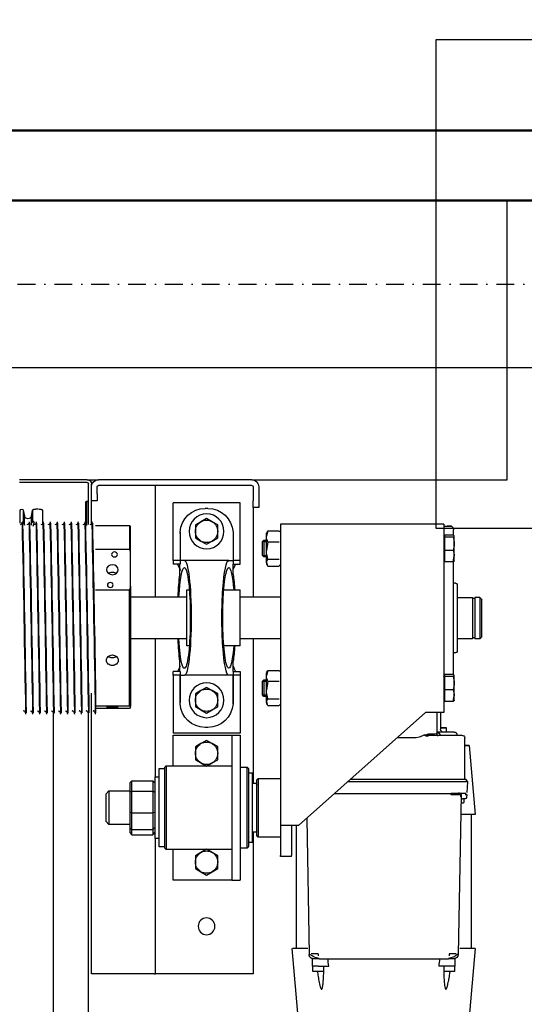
# Model space of a CAD drawing. Header units: centimetres. Extents: x 0 to 55409, y -2708 to 14680.
# Tile 191 of 215: x 52025 to 52062, y 5719 to 5790. Entities that reach past the tile are written whole.
import ezdxf

# ---------------------------------------------------------------- set-up
doc = ezdxf.new("R2010")
doc.units = ezdxf.units.CM
doc.header["$LTSCALE"] = 0.01
doc.linetypes.add('Ciągłe', pattern=[0])
doc.linetypes.add('DASHDOT2', pattern=[12.7, 6.35, -3.175, 0, -3.175])
for name, color, linetype in [('A-Grid', 191, 'DASHDOT2'), ('A-konstrukcja', 7, 'Continuous'), ('CKSCIANY_WIDOK', 7, 'Ciągłe'), ('CKWYMIAR', 3, 'Continuous')]:
    doc.layers.add(name, color=color, linetype=linetype)
doc.layers.add('CKPOM_POWIERZ', color=1, linetype='Continuous', plot=False)
doc.layers.add('CKSCIANY_PRZEKR', color=6, linetype='Continuous', lineweight=50)
doc.styles.get("Standard").update_dxf_attribs({"font": 'ic-simplex.shx', "width": 0.8})
doc.dimstyles.new('Kopia2 CADKON cm', dxfattribs={"dimscale": 5, "dimtxt": 3, "dimasz": 2.5, "dimexe": 1.8, "dimexo": 5, "dimgap": 0.6, "dimtad": 1, "dimrnd": 0.5, "dimtxsty": 'Standard', "dimblk1": 'OBLIQUE', "dimblk2": 'OBLIQUE', "dimsah": 1, "dimcen": 2.5, "dimadec": 1, "dimazin": 2, "dimtfac": 1, "dimtix": 1, "dimtmove": 2, "dimatfit": 3, "dimldrblk": 'OPEN30', "dimfxl": 2, "dimfxlon": 1, "dimtfill": 1, "dimtolj": 1, "dimarcsym": 0})

# ---------------------------------------------------------------- blocks, each defined once
blk = doc.blocks.new('A$7E8814A102C37C')
at = {"layer": 'A-Grid', "ltscale": 20}
blk.add_line((-367, -417), (3350, -417), dxfattribs=at)
blk = doc.blocks.new('A$7E8814B27261F1')
at = {"color": 7, "linetype": 'Continuous'}
for p, q in [((0, 0), (0, 375)), ((200, 301), (200, 349.66)), ((202, 301), (202, 349.66)), ((221, 348), (221, 347.81)), ((221.8, 346.83), (226.02, 345.95)), ((221.8, 346.83), (229.79, 346.83)), ((229.95, 349), (222, 349)), ((232.64, 345.95), (226.02, 345.95)), ((229.79, 346.83), (232.64, 345.95)), ((231.1, 349), (229.95, 349)), ((231.1, 347.69), (230.73, 347.81)), ((231, 347.71), (231, 347.3)), ((221, 339.19), (221, 338)), ((226.02, 341.05), (221.8, 340.17)), ((222.39, 340), (222.1, 340)), ((229.32, 340), (222.39, 340)), ((232.64, 341.05), (226.02, 341.05)), ((230.85, 340.49), (229.28, 340)), ((230.16, 339), (233.52, 340.07)), ((231, 342.71), (231, 342.3)), ((367, 344.8), (367, 345.21)), ((367, 339.8), (367, 340.21)), ((222.23, 333), (222.39, 333)), ((222.39, 333), (231.33, 333)), ((231, 337.71), (231, 337.3)), ((231, 332.71), (231, 332.3)), ((367, 334.8), (367, 335.22)), ((231, 327.72), (231, 327.3)), ((366.58, 325.5), (636.73, 325.5)), ((367, 329.8), (367, 330.22)), ((367, 324.8), (367, 325.22)), ((231, 322.72), (231, 322.3)), ((231, 317.72), (231, 317.3)), ((367, 319.8), (367, 320.22)), ((231, 312.72), (231, 312.3)), ((367, 314.8), (367, 315.22)), ((231, 307.72), (231, 307.31)), ((367, 309.8), (367, 310.22)), ((367, 304.8), (367, 305.22)), ((200, 301), (200, 293)), ((232.13, 300), (203, 300)), ((204, 298), (203, 298)), ((203, 298), (203, 297.58)), ((204, 298), (204, 297.9)), ((210, 298), (205, 298)), ((215, 298), (210, 298)), ((215, 294), (215, 298)), ((231.46, 298), (215, 298)), ((215.8, 302), (215.3, 301.5)), ((215.3, 301.5), (215.7, 301.5)), ((215.3, 301.5), (215.3, 300)), ((216.2, 302), (215.7, 301.5)), ((215.7, 301.5), (232.7, 301.5)), ((215.7, 301.5), (215.7, 300)), ((216.2, 302), (215.8, 302)), ((232.2, 302), (216.2, 302)), ((231, 302.72), (231, 302.31)), ((231, 297.72), (231, 297.31)), ((554, 298), (353, 298)), ((367, 299.81), (367, 300.22)), ((636.73, 300), (367, 300)), ((554, 293), (554, 298)), ((200, 183), (200, 293)), ((204, 183), (204, 293)), ((210, 294), (205, 294)), ((210, 294), (215, 294)), ((232.75, 295), (232.75, 285.82)), ((250.04, 270.75), (250.04, 295)), ((278.85, 295), (278.85, 270.75)), ((354.75, 295), (367, 295)), ((362.13, 270.75), (362.13, 295)), ((363.73, 295), (363.73, 270.75)), ((367, 295), (367, 295.22)), ((554, 253), (554, 293)), ((425, 287.5), (423, 285.5)), ((423, 285.5), (447, 285.5)), ((423, 285.5), (423, 270.5)), ((445, 287.5), (425, 287.5)), ((447, 285.5), (445, 287.5)), ((447, 270.5), (447, 285.5)), ((232.75, 280.15), (232.75, 270.75)), ((232.75, 270.75), (250.04, 270.75)), ((232.75, 270.75), (233.5, 270)), ((252.71, 270), (233.5, 270)), ((276.18, 270), (252.71, 270)), ((276.18, 270), (362.28, 270)), ((362.13, 270.75), (278.85, 270.75)), ((284, 270), (284, 229.6)), ((314, 229.6), (314, 270)), ((363.58, 270), (362.28, 270)), ((415.65, 269), (417.25, 270.5)), ((415.65, 269), (415.65, 254)), ((423.11, 269), (415.65, 269)), ((417.25, 270.5), (424.06, 270.5)), ((423.11, 269), (424.06, 270.5)), ((423.11, 269), (423.11, 254)), ((438.69, 269), (423.11, 269)), ((424.06, 270.5), (438.43, 270.5)), ((438.43, 270.5), (449.39, 270.5)), ((438.69, 269), (438.43, 270.5)), ((438.69, 269), (438.69, 254)), ((450.71, 269), (438.69, 269)), ((449.39, 270.5), (452.75, 270.5)), ((449.39, 270.5), (450.71, 269)), ((450.71, 269), (450.71, 254)), ((454.35, 269), (450.71, 269)), ((452.75, 270.5), (454.35, 269)), ((454.35, 269), (454.35, 254)), ((284, 252), (204, 252)), ((413, 252), (314, 252)), ((463, 249.5), (407, 249.5)), ((407, 249.5), (407, 245.5)), ((413, 252.5), (457, 252.5)), ((413, 252.5), (413, 249.5)), ((415.65, 254), (423.11, 254)), ((417.25, 252.5), (415.65, 254)), ((423.11, 254), (438.69, 254)), ((424.06, 252.5), (423.11, 254)), ((438.43, 252.5), (438.69, 254)), ((438.69, 254), (450.71, 254)), ((449.39, 252.5), (450.71, 254)), ((450.71, 254), (454.35, 254)), ((454.35, 254), (452.75, 252.5)), ((457, 249.5), (457, 252.5)), ((554, 252), (457, 252)), ((463, 245.5), (463, 249.5)), ((554, 253), (554, 252)), ((554, 247), (554, 252)), ((554, 187), (554, 247)), ((406, 245.5), (405, 244.5)), ((405, 244.5), (465, 244.5)), ((405, 244.5), (405, 197.5)), ((464, 245.5), (406, 245.5)), ((465, 244.5), (464, 245.5)), ((465, 197.5), (465, 244.5)), ((257.9, 239.5), (216.5, 239.5)), ((216.5, 191.5), (216.5, 239.5)), ((237.5, 234.47), (257.9, 234.47)), ((238.5, 234.5), (257.9, 234.5)), ((257.9, 234.5), (257.9, 239.5)), ((257.9, 239.5), (260.5, 239.5)), ((257.9, 234.5), (260.5, 234.5)), ((257.9, 231.4), (257.9, 234.47)), ((260.5, 234.5), (260.5, 239.5)), ((268.01, 234.6), (260.5, 234.6)), ((337.5, 234.6), (329.99, 234.6)), ((340.1, 239.5), (337.5, 239.5)), ((337.5, 234.5), (337.5, 239.5)), ((337.5, 234.5), (340.1, 234.5)), ((340.1, 239.5), (381.5, 239.5)), ((340.1, 234.5), (340.1, 239.5)), ((340.1, 234.5), (359.5, 234.5)), ((340.1, 234.47), (340.1, 231.4)), ((360.5, 234.47), (340.1, 234.47)), ((381.5, 191.5), (381.5, 239.5)), ((405, 239.5), (383, 239.5)), ((383, 239.5), (383, 201.5)), ((487, 239.5), (465, 239.5)), ((487, 201.5), (487, 239.5)), ((257.9, 199.6), (257.9, 231.4)), ((319, 229.6), (279, 229.6)), ((279, 229.6), (279, 227.84)), ((319, 227.84), (319, 229.6)), ((340.1, 199.6), (340.1, 231.4)), ((227.76, 215.5), (230.07, 219.5)), ((230.07, 219.5), (232.38, 223.5)), ((232.38, 223.5), (237, 223.5)), ((237, 223.5), (241.62, 223.5)), ((241.62, 223.5), (243.93, 219.5)), ((243.93, 219.5), (246.24, 215.5)), ((348.76, 215.5), (351.07, 219.5)), ((351.07, 219.5), (353.38, 223.5)), ((353.38, 223.5), (358, 223.5)), ((358, 223.5), (362.62, 223.5)), ((362.62, 223.5), (364.93, 219.5)), ((364.93, 219.5), (367.24, 215.5)), ((386.76, 215.5), (389.07, 219.5)), ((389.07, 219.5), (391.38, 223.5)), ((391.38, 223.5), (396, 223.5)), ((396, 223.5), (400.62, 223.5)), ((400.62, 223.5), (402.93, 219.5)), ((402.93, 219.5), (405.24, 215.5)), ((464.76, 215.5), (467.07, 219.5)), ((467.07, 219.5), (469.38, 223.5)), ((469.38, 223.5), (474, 223.5)), ((474, 223.5), (478.62, 223.5)), ((478.62, 223.5), (480.93, 219.5)), ((480.93, 219.5), (483.24, 215.5)), ((220.5, 214.5), (220.5, 216.5)), ((230.07, 211.5), (227.76, 215.5)), ((246.24, 215.5), (243.93, 211.5)), ((351.07, 211.5), (348.76, 215.5)), ((367.24, 215.5), (364.93, 211.5)), ((377.5, 214.5), (377.5, 216.5)), ((389.07, 211.5), (386.76, 215.5)), ((405.24, 215.5), (402.93, 211.5)), ((467.07, 211.5), (464.76, 215.5)), ((483.24, 215.5), (480.93, 211.5)), ((232.38, 207.5), (230.07, 211.5)), ((237, 207.5), (232.38, 207.5)), ((241.62, 207.5), (237, 207.5)), ((243.93, 211.5), (241.62, 207.5)), ((353.38, 207.5), (351.07, 211.5)), ((358, 207.5), (353.38, 207.5)), ((362.62, 207.5), (358, 207.5)), ((364.93, 211.5), (362.62, 207.5)), ((391.38, 207.5), (389.07, 211.5)), ((396, 207.5), (391.38, 207.5)), ((400.62, 207.5), (396, 207.5)), ((402.93, 211.5), (400.62, 207.5)), ((469.38, 207.5), (467.07, 211.5)), ((474, 207.5), (469.38, 207.5)), ((478.62, 207.5), (474, 207.5)), ((480.93, 211.5), (478.62, 207.5)), ((257.9, 199.6), (257.9, 196.53)), ((279, 203.16), (279, 191.5)), ((319, 191.5), (319, 203.16)), ((340.1, 196.53), (340.1, 199.6)), ((383, 201.5), (383, 197.5)), ((487, 197.5), (487, 201.5)), ((257.9, 191.5), (216.5, 191.5)), ((237.5, 196.53), (257.9, 196.53)), ((238.5, 196.5), (257.9, 196.5)), ((257.9, 191.5), (257.9, 196.5)), ((257.9, 196.5), (260.5, 196.5)), ((260.5, 191.5), (257.9, 191.5)), ((260.5, 196.5), (260.5, 191.5)), ((268.01, 196.4), (260.5, 196.4)), ((319, 191.5), (279, 191.5)), ((284, 191.5), (284, 162.5)), ((314, 162.5), (314, 191.5)), ((337.5, 196.4), (329.99, 196.4)), ((337.5, 196.5), (337.5, 191.5)), ((337.5, 196.5), (340.1, 196.5)), ((337.5, 191.5), (340.1, 191.5)), ((360.5, 196.53), (340.1, 196.53)), ((340.1, 191.5), (340.1, 196.5)), ((340.1, 196.5), (359.5, 196.5)), ((340.1, 191.5), (381.5, 191.5)), ((383, 197.5), (397.36, 197.5)), ((383, 197.5), (383, 191.5)), ((383, 191.5), (397.36, 191.5)), ((397.36, 197.5), (472.64, 197.5)), ((397.36, 191.5), (472.64, 191.5)), ((406, 191.5), (406, 186.5)), ((464, 186.5), (464, 191.5)), ((472.64, 197.5), (487, 197.5)), ((472.64, 191.5), (487, 191.5)), ((487, 197.5), (487, 191.5)), ((464, 186.5), (406, 186.5)), ((406, 186.5), (407, 185.5)), ((407, 185.5), (463, 185.5)), ((410, 185.5), (410, 182.5)), ((460, 182.5), (460, 185.5)), ((463, 185.5), (464, 186.5)), ((554, 182), (554, 187)), ((200, 183), (200, 0)), ((205, 182), (215, 182)), ((205, 178), (215, 178)), ((220, 182), (215, 182)), ((215, 178), (220, 178)), ((220, 178), (220, 182)), ((220, 182), (284, 182)), ((314, 182), (417.5, 182)), ((460, 182.5), (410, 182.5)), ((415, 179.5), (414, 178.5)), ((414, 178.5), (456, 178.5)), ((414, 178.5), (414, 162.5)), ((455, 179.5), (415, 179.5)), ((417.5, 182.5), (417.5, 180.5)), ((452.5, 180.5), (452.5, 182.5)), ((452.5, 182), (554, 182)), ((456, 178.5), (455, 179.5)), ((456, 162.5), (456, 178.5)), ((236.67, 171.52), (240.54, 172.5)), ((236.67, 171.52), (236.67, 163.48)), ((240.54, 172.5), (238.26, 172.5)), ((250.71, 172.5), (240.54, 172.5)), ((244.34, 175.5), (243.26, 174.43)), ((243.26, 174.43), (255.26, 174.43)), ((243.26, 174.43), (243.26, 172.5)), ((254.19, 175.5), (244.34, 175.5)), ((244.34, 175.5), (244.34, 172.5)), ((244.41, 171.52), (250.71, 172.5)), ((244.41, 171.52), (244.41, 163.48)), ((259.43, 172.5), (250.71, 172.5)), ((255.26, 174.43), (254.19, 175.5)), ((254.19, 175.5), (254.19, 172.5)), ((255.26, 172.5), (255.26, 174.43)), ((257.01, 171.52), (257.01, 163.48)), ((261.86, 171.52), (257.99, 172.5)), ((261.86, 171.52), (261.86, 163.48)), ((336.67, 171.52), (340.54, 172.5)), ((336.67, 171.52), (336.67, 163.48)), ((340.54, 172.5), (338.26, 172.5)), ((350.71, 172.5), (340.54, 172.5)), ((344.34, 175.5), (343.26, 174.43)), ((343.26, 174.43), (355.26, 174.43)), ((343.26, 174.43), (343.26, 172.5)), ((354.19, 175.5), (344.34, 175.5)), ((344.34, 175.5), (344.34, 172.5)), ((344.41, 171.52), (350.71, 172.5)), ((344.41, 171.52), (344.41, 163.48)), ((359.43, 172.5), (350.71, 172.5)), ((355.26, 174.43), (354.19, 175.5)), ((354.19, 175.5), (354.19, 172.5)), ((355.26, 172.5), (355.26, 174.43)), ((357.01, 171.52), (357.01, 163.48)), ((361.86, 171.52), (357.98, 172.5)), ((361.86, 171.52), (361.86, 163.48)), ((231.83, 162.5), (447.83, 162.5)), ((231.83, 154.5), (231.83, 162.5)), ((447.83, 162.5), (469.28, 162.5)), ((470, 162.5), (469.28, 162.5)), ((470, 154.5), (470, 162.5)), ((231.84, 58.5), (231.84, 149.5)), ((231.87, 58.5), (231.87, 149.5)), ((447.87, 149.5), (366.87, 58.5)), ((447.86, 154.5), (469.28, 154.5)), ((535.81, 151.05), (447.86, 151.05)), ((470, 154.5), (469.28, 154.5)), ((587.81, 149.5), (535.81, 154.05)), ((442.63, 143.61), (540.3, 141.91)), ((539.79, 135.47), (541.26, 135.47)), ((548.45, 139.52), (543.12, 139.52)), ((543.26, 134.91), (543.26, 42.09)), ((552.45, 139.27), (548.46, 139.27)), ((548.46, 135.52), (548.46, 127.9)), ((424.78, 123.57), (424.78, 32.5)), ((416.53, 32.5), (416.53, 114.3)), ((414.78, 32.3), (414.78, 112.33)), ((414.78, 32.5), (414.78, 112.33)), ((384.98, 67.5), (384.98, 78.85)), ((383.02, 57.5), (383.02, 32.5)), ((383.21, 56.72), (383.8, 56.72)), ((231.83, 45.5), (231.83, 53.5)), ((366.86, 50.5), (382.17, 50.5)), ((383.02, 50.28), (380.98, 50.28)), ((231.83, 45.5), (366.83, 45.5)), ((239.66, 38.8), (239.66, 44.9)), ((239.66, 44.9), (241.03, 44.9)), ((241.03, 45.35), (241.03, 45.24)), ((241.03, 38.8), (241.03, 44.9)), ((241.03, 44.9), (250.63, 44.9)), ((250.63, 38.8), (250.63, 44.9)), ((250.63, 44.9), (258.87, 44.9)), ((257.5, 45.24), (257.5, 45.35)), ((258.87, 38.8), (258.87, 44.9)), ((339.66, 38.8), (339.66, 44.9)), ((339.66, 44.9), (341.02, 44.9)), ((341.02, 38.8), (341.02, 44.9)), ((341.02, 44.9), (350.63, 44.9)), ((341.03, 45.35), (341.03, 45.24)), ((350.63, 38.8), (350.63, 44.9)), ((350.63, 44.9), (358.87, 44.9)), ((357.5, 45.24), (357.5, 45.35)), ((358, 44.9), (358, 45.5)), ((358.87, 38.8), (358.87, 44.9)), ((366.85, 47.76), (378.83, 47.76)), ((380.81, 43.61), (377.78, 43.61)), ((380.8, 38.14), (380.81, 46.05)), ((382.91, 48.31), (383.02, 48.31)), ((548.46, 41.48), (548.46, 49.11)), ((233.31, 40), (234.52, 38.79)), ((235.23, 38.5), (235.54, 38.5)), ((235.54, 38.5), (235.84, 38.5)), ((236.2, 38.5), (235.84, 38.5)), ((239.88, 38.5), (236.2, 38.5)), ((241.03, 38.8), (240.34, 38)), ((245.83, 38), (240.34, 38)), ((254.75, 38), (245.83, 38)), ((258.87, 38.8), (254.75, 38)), ((258.26, 38), (254.75, 38)), ((339.9, 38.5), (258.63, 38.5)), ((274, 37), (274, 38.5)), ((275, 36), (323, 36)), ((284.37, 36), (284.37, 25)), ((314, 25), (314, 36)), ((324, 37), (324, 38.5)), ((341.02, 38.8), (340.34, 38)), ((345.83, 38), (340.34, 38)), ((354.75, 38), (345.83, 38)), ((358.87, 38.8), (354.75, 38)), ((358.26, 38), (354.75, 38)), ((382.81, 36), (383.02, 36)), ((425.75, 40.09), (424.77, 40.09)), ((539.79, 41.53), (541.26, 41.53)), ((543.08, 37.48), (548.45, 37.48)), ((548.46, 37.73), (552.45, 37.73)), ((385.02, 30.5), (385.21, 30.5)), ((405.86, 30.5), (385.21, 30.5)), ((414.78, 30.5), (405.86, 30.5)), ((414.52, 30.16), (414.77, 30.16)), ((414.52, 29.6), (414.77, 29.6)), ((416.27, 28.59), (414.52, 29.6)), ((416.27, 28.59), (416.52, 28.59)), ((416.52, 28.59), (424.01, 28.98)), ((425.97, 34.54), (424.2, 34.51)), ((424.78, 33.5), (427.18, 33.5)), ((424.78, 32.75), (424.95, 32.75)), ((425.64, 29.07), (427.75, 29.18)), ((425.73, 33.09), (540.3, 35.09)), ((428.04, 33), (428.68, 33)), ((428.69, 30.18), (428.69, 32.13)), ((428.69, 31), (430.98, 31)), ((284.37, 25), (314, 25)), ((284.37, 23.15), (314, 23.15)), ((284.37, 19.65), (284.37, 23.15)), ((285.1, 23.15), (285.1, 25)), ((313.3, 23.15), (313.3, 25)), ((314, 19.65), (314, 23.15)), ((390.41, 27.27), (439.81, 22.95)), ((439.87, 25.95), (535.81, 25.95)), ((535.81, 22.95), (587.81, 27.5)), ((284.37, 19.65), (314, 19.65)), ((312.5, 18.15), (285.93, 18.15)), ((312.5, 18.15), (314, 19.65)), ((200, 0), (0, 0))]:
    blk.add_line(p, q, dxfattribs=at)
for centre, radius in [((237, 215.5), 12.5), ((358, 215.5), 12.5), ((520, 215.5), 6)]:
    blk.add_circle(centre, radius, dxfattribs=at)
for centre, radius, start, end in [((222, 348), 1, 90, 180), ((222, 347.81), 1, 180, 258.13508), ((230.05, 349.89), 2.39, 270.27368, 342.85508), ((1137.01, 45964.08), 45625.37, 268.862172, 269.032894), ((1007.37, 38871.97), 38532.49, 268.845502, 269.04765), ((222, 339.19), 1, 101.86492, 180), ((222.09, 339), 1, 101.57659, 179.98368), ((222.1, 338.98), 1.02, 89.86867, 101.43514), ((230.05, 344.9), 2.39, 270.27368, 342.85508), ((230.05, 339.9), 2.39, 270.27368, 342.85508), ((1137.01, 45959.08), 45625.37, 268.862172, 269.032894), ((1007.37, 38866.97), 38532.49, 268.845502, 269.04765), ((-408.75, 38871.45), 38534.46, 271.153415, 271.153525), ((-408.75, 38866.45), 38534.46, 271.153415, 271.153525), ((222.04, 337.99), 0.989, 191.77636, 192.10457), ((230.05, 334.9), 2.39, 270.27368, 342.85508), ((1137.01, 45954.09), 45625.37, 268.862172, 269.032894), ((1007.37, 38861.97), 38532.49, 268.845502, 269.04765), ((1137.01, 45949.09), 45625.37, 268.862172, 269.032894), ((1007.37, 38856.97), 38532.49, 268.845502, 269.04765), ((-408.75, 38861.45), 38534.46, 271.153415, 271.153525), ((230.05, 329.9), 2.39, 270.27368, 342.85508), ((1137.01, 45944.09), 45625.37, 268.862172, 269.032894), ((1007.37, 38851.97), 38532.49, 268.845502, 269.04765), ((-408.75, 38856.45), 38534.46, 271.153415, 271.153525), ((-408.75, 38851.45), 38534.46, 271.153415, 271.153525), ((230.05, 324.9), 2.39, 270.27368, 342.85508), ((230.05, 319.9), 2.39, 270.27368, 342.85508), ((1137.01, 45939.09), 45625.37, 268.862172, 269.032894), ((1007.37, 38846.97), 38532.49, 268.845502, 269.04765), ((1137.01, 45934.09), 45625.37, 268.862172, 269.032894), ((-408.75, 38846.45), 38534.46, 271.153415, 271.153525), ((230.05, 314.9), 2.39, 270.27368, 342.85508), ((1007.37, 38841.97), 38532.49, 268.845502, 269.04765), ((1137.01, 45929.09), 45625.37, 268.862172, 269.032894), ((1007.37, 38836.97), 38532.49, 268.845502, 269.04765), ((-408.75, 38841.45), 38534.46, 271.153415, 271.153525), ((230.05, 309.9), 2.39, 270.27368, 342.85508), ((230.05, 304.9), 2.39, 270.27368, 342.85508), ((1137.01, 45924.09), 45625.37, 268.862172, 269.032894), ((1007.37, 38831.97), 38532.49, 268.845502, 269.04765), ((-408.75, 38836.46), 38534.46, 271.153415, 271.153525), ((-408.75, 38831.46), 38534.46, 271.153415, 271.153525), ((203, 301), 3, 180, 270), ((205, 293), 5, 90, 180), ((203, 301), 1, 180, 270), ((230.05, 299.9), 2.39, 270.27368, 342.85508), ((1137.01, 45919.09), 45625.37, 268.862172, 269.032894), ((1007.37, 38826.98), 38532.49, 268.845502, 269.04765), ((1137.01, 45914.09), 45625.37, 268.862172, 269.032894), ((1010.73, 38789.12), 38499.71, 268.839519, 269.023723), ((-408.75, 38826.46), 38534.46, 271.153415, 271.153525), ((205, 293), 1, 90, 180), ((266.29, 323.65), 55.34, 252.91523, 255.79472), ((262.59, 323.65), 55.34, 284.20528, 287.08477), ((382.47, 274.39), 20.67, 190.15554, 192.27538), ((343.39, 274.39), 20.67, 347.72462, 349.84446), ((238.5, 216.5), 18, 93.19721, 180), ((238.5, 216.5), 18, 90, 93.19721), ((359.5, 216.5), 18, 86.80279, 90), ((359.5, 216.5), 18, 0, 86.80279), ((237, 215.5), 8, 150, 210), ((237, 215.5), 8, 90, 150), ((237, 215.5), 8, 30, 90), ((237, 215.5), 8, 330, 30), ((358, 215.5), 8, 150, 210), ((358, 215.5), 8, 90, 150), ((358, 215.5), 8, 30, 90), ((358, 215.5), 8, 330, 30), ((396, 215.5), 8, 150, 210), ((396, 215.5), 8, 90, 150), ((396, 215.5), 8, 30, 90), ((396, 215.5), 8, 330, 30), ((474, 215.5), 8, 150, 210), ((474, 215.5), 8, 90, 150), ((474, 215.5), 8, 30, 90), ((474, 215.5), 8, 330, 30), ((238.5, 214.5), 18, 180, 266.80279), ((359.5, 214.5), 18, 273.19721, 0), ((237, 215.5), 8, 210, 270), ((237, 215.5), 8, 270, 330), ((358, 215.5), 8, 210, 270), ((358, 215.5), 8, 270, 330), ((396, 215.5), 8, 210, 270), ((396, 215.5), 8, 270, 330), ((474, 215.5), 8, 210, 270), ((474, 215.5), 8, 270, 330), ((238.5, 214.5), 18, 266.80279, 270), ((359.5, 214.5), 18, 270, 273.19721), ((205, 183), 5, 180, 270), ((205, 183), 1, 180, 270), ((418.5, 180.5), 1, 180, 270), ((451.5, 180.5), 1, 270, 0), ((239.29, 168.54), 3.97, 92.81037, 131.29882), ((240.36, 163.68), 8.82, 62.67613, 88.83923), ((250.5, 150.52), 21.98, 72.79546, 89.46515), ((259.63, 168.54), 3.97, 92.81037, 131.29882), ((259.19, 168.43), 4.08, 49.23441, 86.6564), ((339.29, 168.54), 3.97, 92.81037, 131.29882), ((340.36, 163.68), 8.82, 62.67613, 88.83923), ((350.5, 150.52), 21.98, 72.79546, 89.46515), ((359.63, 168.54), 3.97, 92.81037, 131.29882), ((359.19, 168.43), 4.08, 49.23441, 86.6564), ((239.29, 166.46), 3.97, 228.70118, 240.71716), ((259.19, 166.57), 4.08, 296.65142, 310.76559), ((339.29, 166.46), 3.97, 228.70118, 240.71716), ((359.19, 166.57), 4.08, 296.65142, 310.76559), ((527.43, 132.06), 15.87, 10.16022, 35.94647), ((383.37, 137.51), 156.43, 359.2526, 1.08372), ((202.61, 135.91), 340.65, 359.83181, 0.50451), ((76.01, -3173.26), 3334.79, 81.8553, 81.94568), ((368.02, 67.5), 16.96, 330.76992, 359.99603), ((381.95, 50.64), 1.03, 187.72149, 200.35995), ((240.69, 45.24), 0.338, 270, 0), ((241.18, 45.35), 0.15, 90, 180), ((257.35, 45.35), 0.15, 0, 90), ((257.84, 45.24), 0.338, 180, 270), ((340.69, 45.24), 0.338, 270, 0), ((341.18, 45.35), 0.15, 90, 180), ((357.35, 45.35), 0.15, 0, 90), ((357.84, 45.24), 0.338, 180, 270), ((378.83, 45.76), 2, 1.97217, 90.0039), ((76.01, 3350.26), 3334.79, 278.05431, 278.1447), ((235.23, 39.5), 1, 224.41447, 247.31149), ((246.03, 53.94), 15.94, 251.71172, 269.28365), ((245.63, 53.95), 15.95, 270.72276, 288.28187), ((254.9, 49.74), 11.74, 248.66552, 269.2516), ((275, 37), 1, 180, 270), ((323, 37), 1, 270, 0), ((346.03, 53.94), 15.94, 251.71172, 269.28365), ((345.63, 53.95), 15.95, 270.72276, 288.28187), ((354.9, 49.74), 11.74, 248.66552, 269.2516), ((-256.77, 38.09), 681.55, 359.54016, 0.16806), ((389.94, 39.47), 149.86, 358.87611, 0.78757), ((527.43, 44.94), 15.87, 324.05555, 349.83884), ((540.14, 38.09), 3, 272.97819, 360), ((369.04, 39.09), 171.3, 358.66121, 358.84864), ((385.02, 32.5), 2, 180, 270), ((425.7, 32.09), 1, 91.00004, 156.94298), ((427.69, 30.18), 1, 272.99994, 0), ((1315.76, 31.99), 887.06, 179.93611, 179.99137), ((616.22, 363.51), 477.87, 226.01785, 226.27744)]:
    blk.add_arc(centre, radius, start, end, dxfattribs=at)
for centre, major_axis, ratio, start_param, end_param in [((225.5, 343.5), (0, 2.5), 0.999939, 3.348675, 6.076103), ((221.04, 317), (0, -21), 0.011029, 2.690566, 3.05403), ((299, 231.4), (-36.1, 0), 0.118535, 0, 4.283883), ((299, 231.4), (-36.1, 0), 0.118535, 5.140895, 6.283185), ((299, 231.4), (41.1, 0), 0.118535, 1.94439, 2.424847), ((299, 231.4), (41.1, 0), 0.118535, 0.716745, 1.197203), ((299, 231.4), (41.1, 0), 0.118535, 3.141593, 6.283185), ((299, 199.6), (41.1, 0), 0.118535, 0, 3.141593), ((299, 199.6), (-36.1, 0), 0.118535, 2.157978, 6.283185), ((299, 199.6), (-36.1, 0), 0.118535, 0, 0.983615), ((299, 199.6), (41.1, 0), 0.118535, 3.858338, 4.204175), ((299, 199.6), (41.1, 0), 0.118535, 5.220603, 5.56644), ((231.83, 149.5), (0, 13), 0.002945, 4.712389, 6.283185), ((447.83, 149.5), (0, -13), 0.002945, 1.570796, 3.141593), ((535.81, 88.5), (0, -65.55), 0.002935, 2.551097, 3.445304), ((231.83, 149.5), (0, 5), 0.002945, 4.712389, 6.283185), ((535.81, 88.5), (0, -62.55), 0.002935, 2.62761, 3.141593), ((548.45, 135.52), (0, 4), 0.002935, 4.712389, 6.283185), ((552.45, 135.52), (0, 3.75), 0.002935, 3.141593, 6.283185), ((231.83, 58.5), (0, 13), 0.002945, 3.141593, 4.712389), ((231.83, 58.5), (0, 5), 0.002945, 3.141593, 4.712389), ((366.83, 58.5), (0, -13), 0.002945, 0, 1.570796), ((382.17, 67.5), (0, 17), 0.002935, 3.141593, 4.006402), ((383.17, 67.5), (0, 18), 0.002935, 2.159827, 4.070238), ((380.81, 88.5), (0, 50.5), 0.002935, 3.151418, 3.864574), ((233.32, 88.5), (0, -48.5), 0.002935, -0.480859, 0.480859), ((234.82, 88.5), (0, -50), 0.002935, 0.200335, 0.535527), ((377.78, 48.61), (0, 5), 0.002935, 1.74132, 3.141593), ((377.78, 48.61), (0, -5), 0.002935, 0, 1.400273), ((380.83, 48.76), (0, -3), 0.002935, 0.338665, 1.570796), ((552.45, 41.48), (0, -3.75), 0.002935, 0, 3.141593), ((234.82, 88.5), (0, -50), 0.002935, 0.109067, 0.200335), ((543.18, 35), (0, -10.85), 0.002935, 4.012474, 4.423392), ((548.45, 41.48), (0, -4), 0.002935, 0, 1.570796), ((390.41, 88.5), (0, 61.23), 0.002935, 2.815456, 3.467729), ((414.52, 32.5), (0, 2.9), 0.002935, 2.331809, 3.141593), ((414.52, 32.3), (0, 2.14), 0.002935, 2.570411, 3.141593), ((414.77, 32.5), (0, -2.9), 0.002935, 0, 1.570796), ((414.77, 32.3), (0, -2.14), 0.002935, 0, 1.570796), ((416.52, 32.5), (0, -3.91), 0.002935, 0, 1.570796), ((424.77, 32.5), (0, 2.72), 0.002935, 3.141593, 4.712389), ((425.68, 35), (0, -2.25), 0.002935, 5.442117, 5.753919), ((428.68, 35), (0, -2.1), 0.002935, 5.973341, 6.283185), ((439.81, 88.5), (0, 65.55), 0.002935, 3.141336, 3.712361), ((535.81, 88.5), (0, 65.55), 0.002935, 2.837881, 3.732056), ((535.81, 88.5), (0, 62.55), 0.002935, 3.141593, 3.655545)]:
    blk.add_ellipse(centre, major_axis=major_axis, ratio=ratio, start_param=start_param, end_param=end_param, dxfattribs=at)
for centre, major_axis, ratio in [((253.5, 281.5), (0, 2.1), 0.841709), ((264.44, 283), (0, 4.25), 0.841709), ((275.39, 284.5), (0, 2.1), 0.841709), ((362.32, 281.5), (0, -2.1), 0.04674), ((362.93, 283), (0, 4.25), 0.04674), ((363.54, 284.5), (0, -2.1), 0.04674)]:
    blk.add_ellipse(centre, major_axis=major_axis, ratio=ratio, dxfattribs=at)
for points, knots in [([(367.94, 345.01), (367.94, 345.01), (367.94, 345.01), (367.94, 345.01), (367.8, 345.01), (367.67, 345.03), (367.39, 345.07), (366.84, 345.25), (366.22, 345.7), (365.77, 346.26), (365.69, 346.6), (365.67, 346.69)], [0.1861249, 0.1861249, 0.1861249, 0.1861249, 0.2261769, 0.4214762, 0.4724045, 0.5083702, 0.5480959, 0.6471273, 0.8033109, 0.9563027, 1, 1, 1, 1]), ([(229.32, 340), (229.42, 340), (229.52, 339.97), (229.72, 339.87), (229.81, 339.8), (229.97, 339.61), (230.03, 339.5), (230.13, 339.26), (230.16, 339.13), (230.16, 339)], [0, 0, 0, 0, 0.25, 0.25, 0.5, 0.5, 0.75, 0.75, 1, 1, 1, 1]), ([(367.94, 340.01), (367.94, 340.01), (367.94, 340.01), (367.94, 340.01), (367.8, 340.01), (367.67, 340.03), (367.39, 340.07), (366.84, 340.25), (366.22, 340.7), (365.77, 341.26), (365.69, 341.6), (365.67, 341.69)], [0.1861249, 0.1861249, 0.1861249, 0.1861249, 0.2261769, 0.4214762, 0.4724045, 0.5083702, 0.5480959, 0.6471273, 0.8033109, 0.9563027, 1, 1, 1, 1]), ([(221.15, 335.45), (221.16, 335.07), (221.18, 334.48), (221.2, 334.1), (221.23, 333.91), (221.25, 333.75), (221.34, 333.53), (221.49, 333.31), (221.73, 333.11), (222.01, 333.01), (222.17, 333), (222.23, 333)], [0, 0, 0, 0, 0.32492, 0.610136, 0.753681, 0.828549, 0.859888, 0.89367, 0.934715, 0.979704, 1, 1, 1, 1]), ([(367.94, 335.01), (367.94, 335.01), (367.94, 335.01), (367.94, 335.01), (367.8, 335.02), (367.67, 335.03), (367.39, 335.07), (366.84, 335.25), (366.22, 335.7), (365.77, 336.26), (365.69, 336.6), (365.67, 336.69)], [0.1861249, 0.1861249, 0.1861249, 0.1861249, 0.2261769, 0.4214762, 0.4724045, 0.5083702, 0.5480959, 0.6471273, 0.8033109, 0.9563027, 1, 1, 1, 1]), ([(367.94, 330.01), (367.94, 330.01), (367.94, 330.01), (367.94, 330.01), (367.8, 330.02), (367.67, 330.03), (367.39, 330.08), (366.84, 330.25), (366.22, 330.7), (365.77, 331.26), (365.69, 331.6), (365.67, 331.69)], [0.1861249, 0.1861249, 0.1861249, 0.1861249, 0.2261769, 0.4214762, 0.4724045, 0.5083702, 0.5480959, 0.6471273, 0.8033109, 0.9563027, 1, 1, 1, 1]), ([(367.94, 325.01), (367.94, 325.01), (367.94, 325.01), (367.94, 325.01), (367.8, 325.02), (367.67, 325.03), (367.39, 325.08), (366.84, 325.25), (366.22, 325.7), (365.77, 326.26), (365.69, 326.61), (365.67, 326.69)], [0.1861249, 0.1861249, 0.1861249, 0.1861249, 0.2261769, 0.4214762, 0.4724045, 0.5083702, 0.5480959, 0.6471273, 0.8033109, 0.9563027, 1, 1, 1, 1]), ([(367.94, 320.01), (367.94, 320.01), (367.94, 320.01), (367.94, 320.01), (367.8, 320.02), (367.67, 320.03), (367.39, 320.08), (366.84, 320.25), (366.22, 320.7), (365.77, 321.26), (365.69, 321.61), (365.67, 321.7)], [0.1861249, 0.1861249, 0.1861249, 0.1861249, 0.2261769, 0.4214762, 0.4724045, 0.5083702, 0.5480959, 0.6471273, 0.8033109, 0.9563027, 1, 1, 1, 1]), ([(367.94, 315.01), (367.94, 315.01), (367.94, 315.01), (367.94, 315.01), (367.8, 315.02), (367.67, 315.03), (367.39, 315.08), (366.84, 315.25), (366.22, 315.7), (365.77, 316.26), (365.69, 316.61), (365.67, 316.7)], [0.1861249, 0.1861249, 0.1861249, 0.1861249, 0.2261769, 0.4214762, 0.4724045, 0.5083702, 0.5480959, 0.6471273, 0.8033109, 0.9563027, 1, 1, 1, 1]), ([(367.94, 310.01), (367.94, 310.01), (367.94, 310.01), (367.94, 310.01), (367.8, 310.02), (367.67, 310.03), (367.39, 310.08), (366.84, 310.25), (366.22, 310.7), (365.77, 311.26), (365.69, 311.61), (365.67, 311.7)], [0.1861249, 0.1861249, 0.1861249, 0.1861249, 0.2261769, 0.4214762, 0.4724045, 0.5083702, 0.5480959, 0.6471273, 0.8033109, 0.9563027, 1, 1, 1, 1]), ([(367.94, 305.01), (367.94, 305.01), (367.94, 305.01), (367.94, 305.01), (367.8, 305.02), (367.67, 305.03), (367.39, 305.08), (366.84, 305.25), (366.22, 305.7), (365.77, 306.26), (365.69, 306.61), (365.67, 306.7)], [0.1861249, 0.1861249, 0.1861249, 0.1861249, 0.2261769, 0.4214762, 0.4724045, 0.5083702, 0.5480959, 0.6471273, 0.8033109, 0.9563027, 1, 1, 1, 1]), ([(367.94, 300.02), (367.94, 300.02), (367.94, 300.02), (367.94, 300.01), (367.8, 300.02), (367.67, 300.03), (367.39, 300.08), (366.84, 300.25), (366.22, 300.7), (365.77, 301.27), (365.69, 301.61), (365.67, 301.7)], [0.1861249, 0.1861249, 0.1861249, 0.1861249, 0.2261769, 0.4214762, 0.4724045, 0.5083702, 0.5480959, 0.6471273, 0.8033109, 0.9563027, 1, 1, 1, 1]), ([(367.92, 295.02), (367.94, 295.02), (367.95, 295.02), (367.94, 295.01), (367.8, 295.02), (367.67, 295.04), (367.39, 295.08), (366.84, 295.25), (366.22, 295.7), (365.77, 296.27), (365.69, 296.61), (365.67, 296.7)], [0, 0, 0, 0, 0.226177, 0.421476, 0.472405, 0.50837, 0.548096, 0.647127, 0.803311, 0.956303, 1, 1, 1, 1]), ([(267.08, 285.82), (266.53, 285.04), (266.22, 284.02), (266.22, 281.99), (266.52, 280.98), (267.06, 280.21)], [0.384709, 0.384709, 0.384709, 0.384709, 0.5, 0.5, 0.6138838, 0.6138838, 0.6138838, 0.6138838]), ([(333.12, 283), (333.12, 281.88), (332.73, 280.78), (331.37, 279.21), (330.39, 278.75), (328.42, 278.75), (327.43, 279.2), (325.99, 280.79), (325.57, 281.89), (325.57, 284.11), (325.99, 285.22), (327.42, 286.79), (328.41, 287.25), (330.4, 287.25), (331.36, 286.79), (332.72, 285.22), (333.12, 284.12), (333.12, 283)], [0, 0, 0, 0, 0.125, 0.125, 0.25, 0.25, 0.375, 0.375, 0.5, 0.5, 0.625, 0.625, 0.75, 0.75, 0.875, 0.875, 1, 1, 1, 1]), ([(552.45, 136.03), (552.66, 136), (554.2, 135.79), (557.16, 135.34), (560.61, 134.72), (563.07, 134.13), (564.24, 133.73), (564.78, 133.45), (564.99, 133.27), (565.07, 133.14), (565.12, 132.9), (564.48, 132.49), (563.54, 132.31), (562.4, 132.11), (561.06, 131.95), (559.26, 131.8), (556.52, 131.64), (552.88, 131.5), (550.01, 131.47), (548.46, 131.45)], [0.1164224, 0.1164224, 0.1164224, 0.1164224, 0.1349744, 0.2502166, 0.3752995, 0.4378256, 0.469073, 0.4846887, 0.4925198, 0.4966186, 0.5003701, 0.5218265, 0.5621282, 0.5906125, 0.6246781, 0.6818998, 0.7497834, 0.8650196, 1, 1, 1, 1]), ([(383.21, 56.72), (383.21, 56.79), (383.21, 56.93), (383.21, 57.13), (383.2, 57.32), (383.19, 57.48), (383.18, 57.63), (383.17, 57.76), (383.15, 57.88), (383.14, 57.98), (383.13, 58.06), (383.11, 58.13), (383.1, 58.2), (383.08, 58.25), (383.07, 58.3), (383.05, 58.33), (383.04, 58.36), (383.03, 58.39), (383.02, 58.41), (383.01, 58.42), (383, 58.43), (382.98, 58.44), (382.97, 58.45), (382.96, 58.46), (382.95, 58.46), (382.94, 58.46), (382.93, 58.46), (382.91, 58.46), (382.9, 58.45), (382.88, 58.44), (382.86, 58.42), (382.84, 58.4), (382.82, 58.37), (382.8, 58.33), (382.77, 58.29), (382.74, 58.23), (382.71, 58.16), (382.68, 58.08), (382.64, 57.98), (382.6, 57.87), (382.56, 57.74), (382.51, 57.59), (382.46, 57.41), (382.4, 57.22), (382.34, 56.99), (382.28, 56.74), (382.23, 56.56), (382.21, 56.47)], [0, 0, 0, 0, 0.050231, 0.09572, 0.136715, 0.173461, 0.206115, 0.234796, 0.259689, 0.281128, 0.299544, 0.31539, 0.329061, 0.340748, 0.35057, 0.358726, 0.365512, 0.371225, 0.376137, 0.380451, 0.384327, 0.387911, 0.391345, 0.394766, 0.398311, 0.40212, 0.406333, 0.411106, 0.41664, 0.423208, 0.431122, 0.440701, 0.452152, 0.465568, 0.481052, 0.498972, 0.519802, 0.544027, 0.572096, 0.604568, 0.642199, 0.685303, 0.73377, 0.788384, 0.850295, 0.920548, 1, 1, 1, 1]), ([(383.8, 56.72), (383.8, 56.82), (383.8, 57), (383.78, 57.26), (383.76, 57.5), (383.73, 57.72), (383.7, 57.92), (383.66, 58.09), (383.62, 58.25), (383.58, 58.38), (383.54, 58.5), (383.5, 58.6), (383.45, 58.69), (383.41, 58.77), (383.37, 58.84), (383.33, 58.9), (383.29, 58.95), (383.25, 58.99), (383.21, 59.03), (383.18, 59.06), (383.15, 59.08), (383.12, 59.11), (383.09, 59.13), (383.05, 59.14), (383.02, 59.16), (382.99, 59.18), (382.95, 59.19), (382.91, 59.2), (382.86, 59.21), (382.83, 59.22), (382.82, 59.22)], [0, 0, 0, 0, 0.091931, 0.17614, 0.253173, 0.323557, 0.387616, 0.445549, 0.497613, 0.544312, 0.586342, 0.624475, 0.659408, 0.691351, 0.720228, 0.746085, 0.769256, 0.790193, 0.809381, 0.827197, 0.84392, 0.859852, 0.875333, 0.890726, 0.906399, 0.922692, 0.939893, 0.958262, 0.97814, 1, 1, 1, 1]), ([(380.98, 50.28), (380.99, 50.22), (381.02, 50.1), (381.06, 49.93), (381.12, 49.76), (381.19, 49.6), (381.26, 49.46), (381.33, 49.32), (381.42, 49.19), (381.5, 49.07), (381.59, 48.96), (381.69, 48.86), (381.78, 48.77), (381.88, 48.68), (381.98, 48.61), (382.08, 48.55), (382.18, 48.49), (382.29, 48.44), (382.39, 48.4), (382.49, 48.37), (382.6, 48.34), (382.7, 48.32), (382.81, 48.31), (382.88, 48.31), (382.91, 48.31)], [0, 0, 0, 0, 0.061882, 0.122107, 0.180546, 0.237115, 0.291884, 0.344932, 0.396157, 0.445527, 0.493113, 0.539022, 0.583296, 0.626078, 0.667448, 0.707597, 0.746599, 0.784646, 0.821836, 0.8583, 0.894228, 0.929719, 0.964966, 1, 1, 1, 1]), ([(548.46, 45.55), (550.01, 45.53), (552.88, 45.5), (557.18, 45.34), (560.62, 45.12), (563.07, 44.8), (564.25, 44.53), (564.78, 44.32), (564.99, 44.16), (565.07, 44.05), (565.12, 43.81), (564.48, 43.33), (563.54, 43.03), (562.39, 42.71), (561.05, 42.4), (559.25, 42.03), (556.51, 41.56), (554.2, 41.21), (552.66, 41), (552.45, 40.97)], [0, 0, 0, 0, 0.1349743, 0.2502163, 0.3752991, 0.4378252, 0.4690726, 0.4846884, 0.4925185, 0.4966222, 0.5003698, 0.5218272, 0.5621286, 0.5906126, 0.6246784, 0.6819, 0.7497836, 0.8650197, 0.8835763, 0.8835763, 0.8835763, 0.8835763]), ([(240.34, 38), (240.28, 38), (240.23, 38.02), (240.11, 38.09), (240.05, 38.15), (239.88, 38.36), (239.77, 38.56), (239.66, 38.8)], [0, 0, 0, 0, 0.25, 0.25, 0.5, 0.5, 1, 1, 1, 1]), ([(258.19, 38), (258.24, 38), (258.3, 38.02), (258.42, 38.09), (258.47, 38.15), (258.65, 38.36), (258.76, 38.56), (258.87, 38.8)], [0, 0, 0, 0, 0.25, 0.25, 0.5, 0.5, 1, 1, 1, 1]), ([(340.34, 38), (340.28, 38), (340.23, 38.02), (340.11, 38.09), (340.05, 38.15), (339.88, 38.36), (339.77, 38.56), (339.66, 38.8)], [0, 0, 0, 0, 0.25, 0.25, 0.5, 0.5, 1, 1, 1, 1]), ([(358.19, 38), (358.24, 38), (358.3, 38.02), (358.42, 38.09), (358.47, 38.15), (358.64, 38.36), (358.76, 38.56), (358.87, 38.8)], [0, 0, 0, 0, 0.25, 0.25, 0.5, 0.5, 1, 1, 1, 1]), ([(380.81, 38.07), (380.8, 38.03), (380.8, 37.95), (380.83, 37.7), (380.87, 37.52), (380.95, 37.24), (381.15, 36.85), (381.54, 36.42), (382.1, 36.1), (382.62, 35.96), (382.88, 36.01), (382.92, 36.02)], [0, 0, 0, 0, 0.411153, 0.487202, 0.537484, 0.586841, 0.664042, 0.756476, 0.865267, 0.98286, 1, 1, 1, 1]), ([(425.73, 33.09), (425.73, 33.09), (425.73, 33.19), (425.74, 33.67), (425.74, 34.55), (425.74, 35.73), (425.75, 37.16), (425.75, 38.65), (425.75, 39.65), (425.75, 40.09)], [0, 0, 0, 0, 0.124029, 0.275019, 0.42586, 0.576663, 0.727505, 0.878494, 1, 1, 1, 1]), ([(425.64, 29.07), (425.64, 29.07), (425.64, 29.07), (425.65, 29.11), (425.65, 29.26), (425.67, 29.49), (425.68, 29.77), (425.69, 29.98), (425.7, 30.08)], [0, 0, 0, 0, 0.010015, 0.209527, 0.40884, 0.60841, 0.807949, 1, 1, 1, 1]), ([(430.98, 31), (431.04, 31.01), (431.14, 31.02), (431.31, 31.11), (431.46, 31.25), (431.62, 31.49), (431.74, 31.85), (431.78, 32.23), (431.78, 32.41), (431.77, 32.51)], [0, 0, 0, 0, 0.073224, 0.155017, 0.246981, 0.347854, 0.563013, 0.79486, 1, 1, 1, 1])]:
    blk.add_open_spline(points, degree=3, knots=knots, dxfattribs=at)
for points in [[(367, 345.22), (367, 345.22), (366.98, 345.22), (366.93, 345.22)], [(367, 340.22), (367, 340.22), (366.98, 340.22), (366.93, 340.22)], [(367, 335.22), (367, 335.22), (366.98, 335.22), (366.93, 335.22)], [(367, 330.22), (367, 330.22), (366.98, 330.22), (366.93, 330.22)], [(367, 325.22), (367, 325.22), (366.98, 325.22), (366.93, 325.22)], [(367, 320.22), (367, 320.22), (366.98, 320.22), (366.93, 320.22)], [(367, 315.22), (367, 315.22), (366.98, 315.22), (366.93, 315.22)], [(367, 310.22), (367, 310.22), (366.98, 310.22), (366.93, 310.22)], [(367, 305.22), (367, 305.22), (366.98, 305.22), (366.93, 305.22)], [(367, 300.22), (367, 300.22), (366.98, 300.22), (366.93, 300.22)], [(367, 295.22), (367, 295.22), (366.97, 295.23), (366.93, 295.23)], [(232.75, 285.86), (232.75, 285.09), (232.76, 284.06), (232.76, 283)], [(232.76, 283), (232.76, 281.94), (232.75, 280.89), (232.75, 280.12)], [(326.64, 280.12), (327.25, 280.89), (327.6, 281.94), (327.6, 283)], [(327.6, 283), (327.6, 284.05), (327.25, 285.09), (326.65, 285.86)], [(260.5, 236.27), (261.99, 235.6), (263.49, 234.92), (264.98, 234.26)], [(333.59, 234.51), (334.89, 235.09), (336.2, 235.68), (337.5, 236.27)], [(260.5, 194.73), (261.85, 195.34), (263.21, 195.95), (264.56, 196.55)], [(333.59, 196.49), (334.89, 195.91), (336.2, 195.32), (337.5, 194.73)]]:
    blk.add_open_spline(points, degree=3, dxfattribs=at)
blk.add_rational_spline([(543.24, 138.91), (543.24, 140.64), (542.03, 141.88), (540.3, 141.91)], [1.16736616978, 0.944209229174, 0.944211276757, 1.16737231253], degree=3, dxfattribs=at)
blk = doc.blocks.new('_OBLIQUE')
at = {"color": 0, "linetype": 'ByBlock'}
blk.add_line((-0.5, -0.5), (0.5, 0.5), dxfattribs=at)
blk = doc.blocks.new('*D269')
at = {"layer": 'CKWYMIAR', "color": 0, "lineweight": -2}
for p, q in [((49561.82, 5913.778), (49561.82, 5932.778)), ((52583.82, 5913.778), (52583.82, 5932.778)), ((49561.82, 5923.778), (52583.82, 5923.778))]:
    blk.add_line(p, q, dxfattribs=at)
at = {"layer": 'CKWYMIAR', "color": 0, "lineweight": -2, "xscale": 12.5, "yscale": 12.5, "zscale": 12.5, "rotation": 180}
blk.add_blockref('_OBLIQUE', (49561.82, 5923.778), dxfattribs=at)
at = {"layer": 'CKWYMIAR', "color": 0, "lineweight": -2, "xscale": 12.5, "yscale": 12.5, "zscale": 12.5}
blk.add_blockref('_OBLIQUE', (52583.82, 5923.778), dxfattribs=at)
at = {"layer": 'CKWYMIAR', "color": 0, "lineweight": -3, "insert": (51072.82, 5934.278), "char_height": 15, "attachment_point": 5, "bg_fill": 3, "box_fill_scale": 1.1, "bg_fill_color": 256, "bg_fill_true_color": 13158600, "bg_fill_transparency": 0}
blk.add_mtext('\\A1;3022', dxfattribs=at)
blk = doc.blocks.new('_Open30')
at = {"color": 0, "linetype": 'ByBlock', "lineweight": -2}
for p, q in [((-1, 0.2679), (0, 0)), ((0, 0), (-1, -0.2679)), ((0, 0), (-1, 0))]:
    blk.add_line(p, q, dxfattribs=at)

msp = doc.modelspace()

# ---------------------------------------------------------------- linework, layer by layer
at = {"layer": 'CKPOM_POWIERZ'}
msp.add_lwpolyline([(51083.82, 4526.604), (52566.82, 4526.604), (52566.82, 5764.604), (51083.82, 5764.604)], close=True, dxfattribs=at)
at = {"layer": 'CKSCIANY_PRZEKR'}
for p, q in [((52017.929, 5781.604), (52583.82, 5781.604)), ((52017.929, 5776.604), (52578.82, 5776.604))]:
    msp.add_line(p, q, dxfattribs=at)
at = {"layer": 'CKSCIANY_WIDOK'}
msp.add_lwpolyline([(52055.32, 5753.104), (52090.32, 5753.104), (52090.32, 5788.104), (52055.32, 5788.104)], close=True, dxfattribs=at)

# ---------------------------------------------------------------- block references
at = {"layer": 'A-Grid', "lineweight": -3}
msp.add_blockref('A$7E8814A102C37C', (49572.82, 6187.604), dxfattribs=at)
at = {"layer": 'A-konstrukcja', "xscale": -0.1, "yscale": 0.1, "zscale": 0.1, "rotation": 90}
msp.add_blockref('A$7E8814B27261F1', (52060.429, 5776.583), dxfattribs=at)

# ---------------------------------------------------------------- next in the draw order: dimensions: what is measured, and where the dimension line sits
at = {"layer": 'CKWYMIAR', "lineweight": -3}
dim = msp.add_linear_dim(base=(52583.82, 5923.778), p1=(49561.82, 5781.604), p2=(52583.82, 5781.604), dimstyle='Kopia2 CADKON cm', override={"dimtxt": 3, "dimfxl": 2, "dimfxlon": 1, "dimtfill": 1, "dimtfillclr": 0}, dxfattribs=at)
dim.commit()
dim.dimension.update_dxf_attribs({"geometry": '*D269', "text_midpoint": (51072.82, 5934.278)})

doc.saveas('drawing.dxf')
